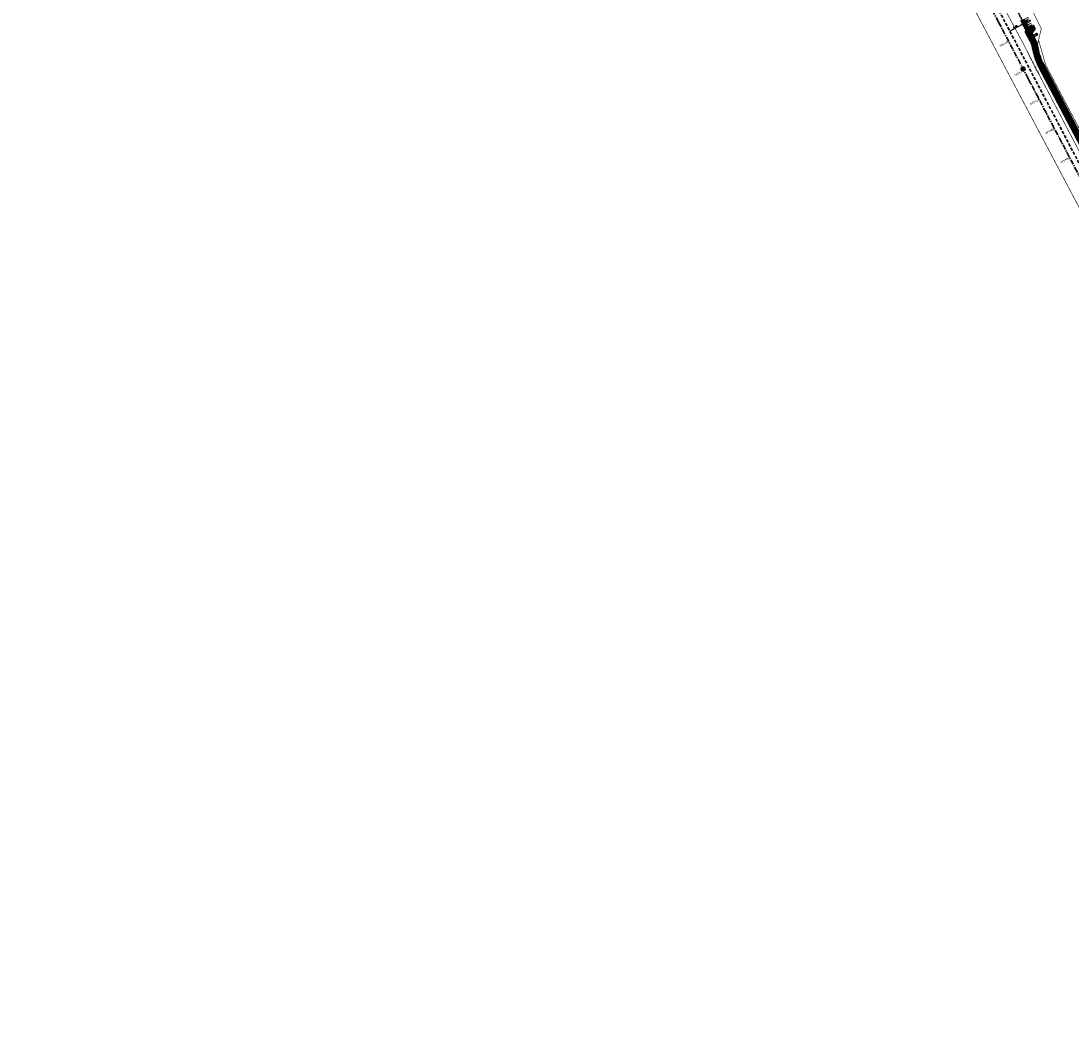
# Model space of a CAD drawing. Extents: x 7529638 to 7533737, y 5721204 to 5727900.
# Tile 9 of 24: x 7530551 to 7531190, y 5724446 to 5725067. Entities that reach past the tile are written whole.
import ezdxf

# ---------------------------------------------------------------- set-up
doc = ezdxf.new("R2010")
doc.units = 0
doc.header["$PDMODE"] = 1
doc.header["$PDSIZE"] = 0.3
for name, pattern in [('817-dzialki-09-05-04$0$HIDDEN', [0.375, 0.25, -0.125]), ('ACAD_ISO05W100', [33, 24, -3, 0, -3, 0, -3]), ('CENTER', [50.8, 31.75, -6.35, 6.35, -6.35]), ('DASHED', [19.05, 12.7, -6.35]), ('HIDDEN', [9.525, 6.35, -3.175])]:
    doc.linetypes.add(name, pattern=pattern)
for name, color, linetype in [('C-DROGI-SYTUACJA-ETYKIETY', 7, 'Continuous'), ('D-pobocza', 60, 'Continuous'), ('D-rowy', 160, 'Continuous'), ('D-wymiary', 1, 'Continuous')]:
    doc.layers.add(name, color=color, linetype=linetype)
for name, color, linetype, lineweight, true_color in [('D-hatch-ciag-pieszo-rowerowy', 7, 'Continuous', 13, 0xff9f80), ('D-LR-etap-III', 7, '817-dzialki-09-05-04$0$HIDDEN', 50, 0x00008f), ('D-poziome-powl-czerwona', 7, 'Continuous', 9, 0xff6161)]:
    doc.layers.add(name, color=color, linetype=linetype, lineweight=lineweight, true_color=true_color)
for name, color, linetype, lineweight in [('D-krawędzie', 3, 'Continuous', 30), ('D-krawężniki-obniżone', 40, 'DASHED', 30), ('D-obrzeża', 2, 'Continuous', 30), ('D-opisy', 2, 'Continuous', 30), ('D-oś', 10, 'CENTER', 30), ('D-pas-drogowy', 7, 'ACAD_ISO05W100', 50)]:
    doc.layers.add(name, color=color, linetype=linetype, lineweight=lineweight)
doc.layers.add('D-malowanie-proj', color=7, linetype='Continuous', true_color=0x3333ff)
doc.styles.add('DIMTEXT', font='simplex.shx', dxfattribs={"width": 0.7})
doc.styles.get("Standard").update_dxf_attribs({"font": 'arial.ttf'})
doc.dimstyles.new('500', dxfattribs={"dimtxt": 1, "dimasz": 0.7, "dimexe": 0.2, "dimexo": 0.5, "dimgap": 0.2, "dimtad": 1, "dimrnd": 0.005, "dimzin": 0, "dimdsep": 46, "dimtxsty": 'DIMTEXT', "dimblk": 'ARCHTICK', "dimcen": 0, "dimclrd": 256, "dimclre": 256, "dimclrt": 2, "dimadec": 5, "dimazin": 0, "dimtfac": 1, "dimtofl": 0, "dimtmove": 0, "dimatfit": 3, "dimfxl": 1, "dimtolj": 1, "dimtzin": 0, "dimlwd": -1, "dimlwe": -1, "dimarcsym": 0})
pattern_1 = [(45, (0, 0), (-0.33675960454, 0.33675960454), []), (135, (0, 0), (-0.33675960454, -0.33675960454), [])]

# ---------------------------------------------------------------- blocks, each defined once
blk = doc.blocks.new('kilometraz')
at = {"linetype": 'ByBlock', "lineweight": -2}
blk.add_hatch(color=0, dxfattribs=at).paths.add_polyline_path([(0, -0.375, 0.4142136), (0.375, 0, 0.4142136), (0, 0.375)])
at = {"color": 0, "linetype": 'ByBlock', "lineweight": -2}
blk.add_line((0, 0.375), (0, -0.375), dxfattribs=at)
blk.add_circle((0, 0), 0.375, dxfattribs=at)
blk = doc.blocks.new('AeccTickLine')
at = {"color": 0, "linetype": 'ByBlock', "lineweight": -2}
blk.add_line((0, 1), (0, -1), dxfattribs=at)
blk = doc.blocks.new('_ArchTick')
at = {"color": 0, "linetype": 'ByBlock', "const_width": 0.15}
blk.add_lwpolyline([(-0.5, -0.5), (0.5, 0.5)], dxfattribs=at)
blk = doc.blocks.new('*D86')
at = {"layer": 'D-wymiary', "transparency": 16777216}
for p, q in [((7531165.47, 5725067.62), (7531160.62, 5725065.08)), ((7531160.85, 5725064.64), (7531160.72, 5725064.9)), ((7531165.7, 5725067.19), (7531165.56, 5725067.44))]:
    blk.add_line(p, q, dxfattribs=at)
at = {"layer": 'Defpoints', "color": 0, "transparency": 16777216}
for p in [(7531160.62, 5725065.08), (7531160.62, 5725065.08), (7531165.47, 5725067.63)]:
    blk.add_point(p, dxfattribs=at)
at = {"layer": 'D-wymiary', "transparency": 16777216, "xscale": 0.6999999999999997, "yscale": 0.6999999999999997, "zscale": 0.6999999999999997}
for p, rotation in [((7531160.62, 5725065.08), 207.6859684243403), ((7531165.47, 5725067.62), 27.68596842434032)]:
    blk.add_blockref('_ArchTick', p, dxfattribs=dict(at, rotation=rotation))
at = {"layer": 'D-wymiary', "color": 2, "transparency": 16777216, "insert": (7531162.72, 5725066.97), "char_height": 1, "attachment_point": 5, "rotation": 27.68597, "style": 'DIMTEXT'}
blk.add_mtext('\\A1;5.50', dxfattribs=at)
blk = doc.blocks.new('*D87')
at = {"layer": 'D-wymiary', "transparency": 16777216}
for p, q in [((7531160.66, 5725065), (7531153.09, 5725061.03)), ((7531160.85, 5725064.64), (7531160.75, 5725064.83)), ((7531153.28, 5725060.67), (7531153.18, 5725060.85))]:
    blk.add_line(p, q, dxfattribs=at)
at = {"layer": 'Defpoints', "color": 0, "transparency": 16777216}
for p in [(7531160.62, 5725065.08), (7531153.04, 5725061.11), (7531153.09, 5725061.03)]:
    blk.add_point(p, dxfattribs=at)
at = {"layer": 'D-wymiary', "transparency": 16777216, "xscale": 0.6999999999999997, "yscale": 0.6999999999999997, "zscale": 0.6999999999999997}
for p, rotation in [((7531160.66, 5725065), 27.67980033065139), ((7531153.09, 5725061.03), 207.6798003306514)]:
    blk.add_blockref('_ArchTick', p, dxfattribs=dict(at, rotation=rotation))
at = {"layer": 'D-wymiary', "color": 2, "transparency": 16777216, "insert": (7531156.55, 5725063.64), "char_height": 1, "attachment_point": 5, "rotation": 27.6798, "style": 'DIMTEXT'}
blk.add_mtext('\\A1;8.56', dxfattribs=at)
blk = doc.blocks.new('*D111')
at = {"layer": 'D-wymiary', "linetype": 'ByBlock', "transparency": 16777216}
for p, q in [((7531164.96, 5725056.72), (7531165.09, 5725056.46)), ((7531165.19, 5725056.28), (7531167.4, 5725057.44)), ((7531167.4, 5725057.44), (7531170.27, 5725058.94)), ((7531167.63, 5725057), (7531167.49, 5725057.27))]:
    blk.add_line(p, q, dxfattribs=at)
at = {"layer": 'Defpoints', "color": 0, "linetype": 'ByBlock', "transparency": 16777216}
for p in [(7531167.4, 5725057.44), (7531167.4, 5725057.44), (7531165.19, 5725056.28)]:
    blk.add_point(p, dxfattribs=at)
at = {"layer": 'D-wymiary', "linetype": 'ByBlock', "transparency": 16777216, "xscale": 0.6999999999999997, "yscale": 0.6999999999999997, "zscale": 0.6999999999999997}
for p, rotation in [((7531165.19, 5725056.28), 207.6688308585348), ((7531167.4, 5725057.44), 27.66883085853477)]:
    blk.add_blockref('_ArchTick', p, dxfattribs=dict(at, rotation=rotation))
at = {"layer": 'D-wymiary', "color": 2, "linetype": 'ByBlock', "transparency": 16777216, "insert": (7531168.82, 5725058.98), "char_height": 1, "attachment_point": 5, "rotation": 27.66883, "style": 'DIMTEXT'}
blk.add_mtext('\\A1;2.50', dxfattribs=at)

msp = doc.modelspace()

# ---------------------------------------------------------------- hatches: boundary and pattern name
at = {"layer": 'D-hatch-ciag-pieszo-rowerowy'}
h = msp.add_hatch(dxfattribs=at)
h.set_pattern_fill('ANSI37', color=256, scale=0.15, style=0)
h.set_pattern_definition(pattern_1)
edge = h.paths.add_edge_path()
edge.add_line((7531167.638, 5725049.371), (7531170.1, 5725049.813))
edge.add_line((7531170.1, 5725049.813), (7531169.644, 5725051.962))
edge.add_arc((7531154.971, 5725048.849), 15, 11.977463, 27.668831)
edge.add_line((7531168.256, 5725055.815), (7531166.709, 5725058.764))
edge.add_arc((7531168.481, 5725059.693), 2, 142.770875, 207.668831, ccw=False)
edge.add_line((7531166.888, 5725060.903), (7531168.105, 5725062.505))
edge.add_line((7531168.105, 5725062.505), (7531167.125, 5725064.58))
edge.add_line((7531167.125, 5725064.58), (7531164.97, 5725063.47))
edge.add_line((7531164.97, 5725063.47), (7531164.528, 5725063.232))
edge.add_line((7531164.528, 5725063.232), (7531163.838, 5725062.792))
edge.add_line((7531163.838, 5725062.792), (7531163.171, 5725062.061))
edge.add_line((7531163.171, 5725062.061), (7531162.752, 5725061.591))
edge.add_line((7531162.752, 5725061.591), (7531162.547, 5725061.318))
edge.add_line((7531162.547, 5725061.318), (7531165.882, 5725054.959))
edge.add_arc((7531152.597, 5725047.993), 15, 11.977463, 27.668831, ccw=False)
edge.add_line((7531167.27, 5725051.106), (7531167.638, 5725049.371))
h = msp.add_hatch(dxfattribs=at)
h.set_pattern_fill('ANSI37', color=256, scale=0.15, style=0)
h.set_pattern_definition(pattern_1)
h.paths.add_polyline_path([(7531169.1, 5725048.503), (7531168.869, 5725049.592), (7531167.638, 5725049.371), (7531167.915, 5725048.068, 0.0687895), (7531170.704, 5725040.34), (7531173.776, 5725034.493), (7531174.89, 5725035.064), (7531171.89, 5725040.776, -0.0687825)])
h.paths.add_polyline_path([(7531170.289, 5725048.924), (7531170.1, 5725049.813), (7531168.869, 5725049.592), (7531169.1, 5725048.503, 0.0687825), (7531171.89, 5725040.776), (7531174.89, 5725035.064), (7531176.002, 5725035.633), (7531173.078, 5725041.197, -0.0687895)])
h = msp.add_hatch(dxfattribs=at)
h.set_pattern_fill('ANSI37', color=256, scale=0.15, style=0)
h.set_pattern_definition([(45, (0.88535, 0.46493), (-0.33675960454, 0.33675960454), []), (135, (0.88535, 0.46493), (-0.33675960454, -0.33675960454), [])])
h.paths.add_polyline_path([(7531176.002, 5725035.633), (7531173.776, 5725034.493), (7531202.515, 5724979.795), (7531233.696, 5724920.95), (7531258.824, 5724873.473), (7531292.225, 5724809.507), (7531303.703, 5724787.477), (7531306.47, 5724787.579), (7531294.441, 5724810.665), (7531261.037, 5724874.637), (7531235.905, 5724922.12), (7531204.726, 5724980.962)])
at = {"layer": 'D-malowanie-proj'}
h = msp.add_hatch(color=256, dxfattribs=at)
h.paths.add_polyline_path([(7531164.587, 5725069.275), (7531164.354, 5725069.717), (7531161.699, 5725068.32), (7531161.932, 5725067.877)])
h.paths.add_polyline_path([(7531165.053, 5725068.39), (7531164.82, 5725068.832), (7531162.165, 5725067.435), (7531162.398, 5725066.992)])
h.paths.add_polyline_path([(7531165.519, 5725067.505), (7531165.286, 5725067.947), (7531162.631, 5725066.55), (7531162.864, 5725066.108)])
h.paths.add_polyline_path([(7531160.162, 5725066.946), (7531159.93, 5725067.388), (7531159.487, 5725067.156), (7531159.72, 5725066.713)])
h.paths.add_polyline_path([(7531160.628, 5725066.061), (7531160.395, 5725066.503), (7531159.953, 5725066.271), (7531160.186, 5725065.828)])
h.paths.add_polyline_path([(7531161.094, 5725065.176), (7531160.861, 5725065.619), (7531160.419, 5725065.386), (7531160.651, 5725064.943)])
h = msp.add_hatch(color=256, dxfattribs=at)
h.paths.add_polyline_path([(7531165.972, 5725066.677), (7531165.739, 5725067.12), (7531163.084, 5725065.722), (7531163.317, 5725065.28)])
h.paths.add_polyline_path([(7531166.437, 5725065.792), (7531166.204, 5725066.235), (7531163.55, 5725064.837), (7531163.782, 5725064.395)])
h.paths.add_polyline_path([(7531166.903, 5725064.907), (7531166.67, 5725065.35), (7531164.015, 5725063.952), (7531164.248, 5725063.51)])
h.paths.add_polyline_path([(7531161.547, 5725064.348), (7531161.314, 5725064.791), (7531160.872, 5725064.558), (7531161.104, 5725064.116)])
h.paths.add_polyline_path([(7531162.013, 5725063.464), (7531161.78, 5725063.906), (7531161.337, 5725063.673), (7531161.57, 5725063.231)])
h.paths.add_polyline_path([(7531162.478, 5725062.579), (7531162.245, 5725063.021), (7531161.803, 5725062.788), (7531162.036, 5725062.346)])
h.paths.add_polyline_path([(7531162.944, 5725061.694), (7531162.711, 5725062.136), (7531162.269, 5725061.903), (7531162.502, 5725061.461)])
at = {"layer": 'D-poziome-powl-czerwona'}
h = msp.add_hatch(color=256, dxfattribs=at)
h.dxf.hatch_style = 1
h.paths.add_polyline_path([(7531162.557, 5725061.331), (7531162.752, 5725061.591), (7531163.171, 5725062.061), (7531163.838, 5725062.792), (7531164.528, 5725063.232), (7531164.863, 5725063.413), (7531162.087, 5725068.725), (7531160.661, 5725068.066), (7531160.083, 5725067.813), (7531159.572, 5725067.581), (7531159.316, 5725067.483)])

# ---------------------------------------------------------------- linework, layer by layer
at = {"layer": 'D-krawędzie', "linetype": 'HIDDEN', "ltscale": 0.3, "flags": 128}
msp.add_lwpolyline([(7530572.01, 5726166.06), (7530620.381, 5726072.761), (7530641.555, 5726032.008), (7530660.961, 5725995.07), (7530689.128, 5725941.54), (7530707.336, 5725907.032), (7530725.256, 5725873.093), (7530743.97, 5725837.654), (7530770.527, 5725787.119), (7530787.864, 5725754.267), (7530809.898, 5725712.542), (7530824.739, 5725684.389), (7530840.856, 5725653.693), (7530860.675, 5725616.154), (7530865.283, 5725607.394), (7530878.05, 5725583.08), (7530918.172, 5725507.178), (7530950.163, 5725446.305), (7530993.419, 5725364.265), (7531022.766, 5725308.719), (7531053.81, 5725249.872), (7531081.166, 5725197.875), (7531103.902, 5725154.541), (7531128.123, 5725108.448), (7531149.3, 5725068.25), (7531167.38, 5725033.767), (7531197.165, 5724976.988), (7531228.151, 5724918.034), (7531253.153, 5724870.491), (7531286.796, 5724806.654), (7531306.74, 5724768.665), (7531335.094, 5724714.652), (7531357.319, 5724672.439), (7531373.645, 5724641.454), (7531392.162, 5724605.999), (7531418.48, 5724555.853), (7531439.727, 5724515.582), (7531468.399, 5724461.077), (7531491.782, 5724416.528), (7531531.99, 5724339.833), (7531557.227, 5724291.659), (7531569.852, 5724267.577), (7531591.376, 5724226.548), (7531610.004, 5724191.103), (7531616.883, 5724177.999), (7531629.985, 5724153.025), (7531641.007, 5724132.022), (7531664.906, 5724087.617), (7531677.644, 5724064.786), (7531683.112, 5724054.988), (7531686.753, 5724048.18), (7531695.448, 5724031.697), (7531703.749, 5724015.917), (7531709.214, 5724005.514), (7531719.389, 5723986.147), (7531726.295, 5723973), (7531732.741, 5723960.736), (7531735.13, 5723956.19)], dxfattribs=at)
at = {"layer": 'D-krawężniki-obniżone', "ltscale": 0.1, "flags": 128}
msp.add_lwpolyline([(7531162.547, 5725061.318), (7531162.752, 5725061.591), (7531163.171, 5725062.061), (7531163.838, 5725062.792), (7531163.838, 5725062.792), (7531163.838, 5725062.792), (7531164.528, 5725063.232), (7531164.97, 5725063.47), (7531167.125, 5725064.58)], dxfattribs=at)
at = {"layer": 'D-LR-etap-III', "ltscale": 10, "flags": 128}
msp.add_lwpolyline([(7531750.474, 5723895.103, 0.4, 0.4, 0), (7531750.505, 5723895.13, 0.4, 0.4, 0), (7531682.71, 5724022.92, 0.4, 0.4, 0), (7531619.177, 5724147.204, 0.4, 0.4, 0), (7531592.309, 5724198.489, 0.4, 0.4, 0), (7531553.264, 5724272.919, 0.4, 0.4, 0), (7531504.02, 5724366.79, 0.4, 0.4, 0), (7531482.09, 5724407.62, 0.4, 0.4, 0), (7531412.35, 5724541.183, 0.4, 0.4, 0), (7531388.464, 5724586.93, 0.4, 0.4, 0), (7531345.12, 5724669.94, 0.4, 0.4, 0), (7531127.66, 5725081.67, 0.4, 0.4, 0), (7531059.253, 5725211.041, 0.4, 0.4, 0), (7531008.007, 5725307.954, 0.4, 0.4, 0), (7530964.182, 5725390.836, 0.4, 0.4, 0), (7530914.557, 5725484.684, 0.4, 0.4, 0), (7530865.243, 5725577.494, 0.4, 0.4, 0), (7530840.085, 5725624.059, 0.4, 0.4, 0), (7530802.56, 5725694.925, 0.4, 0.4, 0), (7530755.54, 5725787.51, 0.4, 0.4, 0), (7530708.718, 5725876.303, 0.4, 0.4, 0), (7530695.12, 5725902.09, 0.4, 0.4, 0), (7530642.914, 5726001.078, 0.4, 0.4, 0), (7530634.935, 5726016.147, 0.4, 0.4, 0), (7530610.82, 5726061.93, 0.4, 0.4, 0), (7530610.82, 5726061.93, 0.4, 0.4, 0), (7530607.21, 5726063.51, 0.4, 0.4, 0), (7530597.42, 5726080.68, 0.4, 0.4, 0), (7530591.16, 5726088.44, 0.4, 0.4, 0), (7530581.28, 5726107.21, 0.4, 0.4, 0), (7530571.29, 5726130.56, 0.4, 0.4, 0), (7530549.555, 5726171.527, 0.4, 0.4, 0), (7530531.014, 5726206.474, 0.4, 0.4, 0), (7530516.461, 5726236.017, 0.4, 0.4, 0), (7530500.799, 5726266.141, 0.4, 0.4, 0), (7530491.35, 5726283.94, 0.4, 0.4, 0), (7530482.4, 5726303.41, 0.4, 0.4, 0), (7530482.4, 5726303.41, 0.4, 0.4, 0), (7530450.41, 5726357.28, 0.4, 0.4, 0), (7530397.759, 5726458.5, 0.4, 0.4, 0), (7530334.708, 5726583.665, 0.4, 0.4, 0), (7530303.939, 5726645.168, 0.4, 0.4, 0), (7530300.51, 5726651.778, 0.4, 0.4, 0), (7530289.214, 5726671.967, 0.4, 0.4, 0), (7530281.54, 5726685.57, 0.4, 0.4, 0), (7530261.371, 5726724.163, 0.4, 0.4, 0), (7530254.03, 5726738.21, 0.4, 0.4, 0), (7530197.22, 5726845.06, 0.4, 0.4, 0), (7530194.71, 5726849.15, 0.4, 0.4, 0), (7530195.92, 5726850.75, 0.4, 0.4, 0), (7530170.547, 5726892.961, 0.4, 0.4, 0), (7530143.175, 5726945.066, 0.4, 0.4, 0), (7530105.06, 5727018.32, 0.4, 0.4, 0), (7530100.06, 5727027.16, 0.4, 0.4, 0), (7530062.319, 5727099.625, 0.4, 0.4, 0), (7530015.379, 5727189.42, 0.4, 0.4, 0), (7529983.208, 5727250.207, 0.4, 0.4, 0), (7529953.284, 5727306.747, 0.4, 0.4, 0), (7529900.671, 5727406.159, 0.4, 0.4, 0), (7529890.63, 5727425.131, 0.4, 0.4, 0), (7529875.155, 5727454.426, 0.4, 0.4, 0), (7529857.56, 5727487.787, 0.4, 0.4, 0), (7529835.194, 5727530.193, 0.4, 0.4, 0), (7529811.741, 5727574.662, 0.4, 0.4, 0), (7529792.102, 5727611.923, 0.4, 0.4, 0), (7529768.066, 5727657.47, 0.4, 0.4, 0), (7529755.211, 5727682.131, 0.4, 0.4, 0), (7529753.31, 5727681.13, 0.4, 0.4, 0), (7529739.21, 5727707.77, 0.4, 0.4, 0), (7529735.395, 5727711.252, 0.4, 0.4, 0), (7529725.42, 5727730.2, 0.4, 0.4, 0), (7529723.55, 5727729.88, 0.4, 0.4, 0), (7529697.302, 5727779.642, 0.4, 0.4, 0), (7529719.413, 5727790.898, 0.4, 0.4, 0), (7529736.46, 5727758.74, 0.4, 0.4, 0.0460321), (7529740.444, 5727753.465, 0.4, 0.4, 0), (7529741.648, 5727752.231, 0.4, 0.4, -0.0717852), (7529745.223, 5727747.325, 0.4, 0.4, 0), (7529749.949, 5727738.389, 0.4, 0.4, 0), (7529777.124, 5727686.992, 0.4, 0.4, 0), (7529796.062, 5727651.09, 0.4, 0.4, 0), (7529814.579, 5727616.605, 0.4, 0.4, 0), (7529839.955, 5727570.082, 0.4, 0.4, 0), (7529859.864, 5727533.021, 0.4, 0.4, 0), (7529880.997, 5727493.182, 0.4, 0.4, 0), (7529904.798, 5727448.507, 0.4, 0.4, 0), (7529920.757, 5727418.287, 0.4, 0.4, 0), (7529946.499, 5727367.895, 0.4, 0.4, 0), (7529971.896, 5727319.981, 0.4, 0.4, 0), (7529988.437, 5727288.487, 0.4, 0.4, 0), (7529996.992, 5727272.627, 0.4, 0.4, 0), (7530017.129, 5727234.286, 0.4, 0.4, 0), (7530032.82, 5727204.742, 0.4, 0.4, 0), (7530051.161, 5727170.054, 0.4, 0.4, 0), (7530068.798, 5727136.771, 0.4, 0.4, 0), (7530090.027, 5727095.971, 0.4, 0.4, 0), (7530107.701, 5727063.401, 0.4, 0.4, 0), (7530136.275, 5727011.384, 0.4, 0.4, 0), (7530162.713, 5726962.886, 0.4, 0.4, 0), (7530186.28, 5726918.985, 0.4, 0.4, 0), (7530207.082, 5726878.943, 0.4, 0.4, 0), (7530230.626, 5726834.519, 0.4, 0.4, 0), (7530260.222, 5726778.245, 0.4, 0.4, 0), (7530265.608, 5726773.238, 0.4, 0.4, 0), (7530276.571, 5726763.69, 0.4, 0.4, 0), (7530289.767, 5726738.01, 0.4, 0.4, 0), (7530291.165, 5726721.546, 0.4, 0.4, 0), (7530295.342, 5726713.088, 0.4, 0.4, 0), (7530301.678, 5726700.637, 0.4, 0.4, 0), (7530324.365, 5726656.792, 0.4, 0.4, 0), (7530342.136, 5726623.047, 0.4, 0.4, 0), (7530359.054, 5726590.648, 0.4, 0.4, 0), (7530382.017, 5726547.444, 0.4, 0.4, 0), (7530405.164, 5726503.164, 0.4, 0.4, 0), (7530426.654, 5726462.186, 0.4, 0.4, 0), (7530447.035, 5726423.303, 0.4, 0.4, 0), (7530470, 5726379.319, 0.4, 0.4, 0), (7530489.471, 5726342.493, 0.4, 0.4, 0), (7530508.631, 5726306.285, 0.4, 0.4, 0), (7530529.209, 5726266.894, 0.4, 0.4, 0), (7530544.133, 5726237.806, 0.4, 0.4, 0), (7530554.936, 5726217.866, 0.4, 0.4, 0.0204379), (7530556.557, 5726215.146, 0.4, 0.4, 0), (7530564.205, 5726203.429, 0.4, 0.4, -0.0241664), (7530566.219, 5726199.99, 0.4, 0.4, 0), (7530569.433, 5726193.841, 0.4, 0.4, -0.0214946), (7530571.303, 5726189.853, 0.4, 0.4, 0), (7530574.17, 5726182.99, 0.4, 0.4, 0.0225353), (7530576.043, 5726179.017, 0.4, 0.4, 0), (7530580.578, 5726170.428, 0.4, 0.4, 0), (7530583.3, 5726167.41, 0.4, 0.4, 0), (7530588.019, 5726160.183, 0.4, 0.4, 0), (7530598.618, 5726155.264, 0.4, 0.4, 0), (7530608.258, 5726140.497, 0.4, 0.4, 0), (7530603.27, 5726136.83, 0.4, 0.4, 0), (7530606.53, 5726131.84, 0.4, 0.4, 0), (7530603.992, 5726123.395, 0.4, 0.4, 0), (7530604.725, 5726122.208, 0.4, 0.4, -0.0171909), (7530608.179, 5726116.165, 0.4, 0.4, 0), (7530628.536, 5726077.513, 0.4, 0.4, 0), (7530650.61, 5726035.728, 0.4, 0.4, 0), (7530669.66, 5725998.908, 0.4, 0.4, 0), (7530697.662, 5725945.732, 0.4, 0.4, 0), (7530716.009, 5725911.041, 0.4, 0.4, 0), (7530734.249, 5725876.731, 0.4, 0.4, 0), (7530752.493, 5725841.77, 0.4, 0.4, 0), (7530779.501, 5725790.396, 0.4, 0.4, 0), (7530796.713, 5725757.721, 0.4, 0.4, 0), (7530818.11, 5725716.812, 0.4, 0.4, 0), (7530832.483, 5725688.463, 0.4, 0.4, 0), (7530848.599, 5725657.77, 0.4, 0.4, 0), (7530868.416, 5725620.234, 0.4, 0.4, 0), (7530873.03, 5725611.462, 0.4, 0.4, 0), (7530879.813, 5725598.545, 0.4, 0.4, 0.1336076), (7530886.517, 5725591.336, 0.4, 0.4, 0), (7530889.092, 5725589.736, 0.4, 0.4, -0.0197443), (7530902.424, 5725580.208, 0.4, 0.4, 0), (7530905.83, 5725573.47, 0.4, 0.4, -0.019389), (7530909.092, 5725555.549, 0.4, 0.4, 0), (7530909.405, 5725546.422, 0.4, 0.4, 0), (7530926.738, 5725511.613, 0.4, 0.4, 0), (7530959.045, 5725450.186, 0.4, 0.4, 0), (7531002.124, 5725368.289, 0.4, 0.4, 0), (7531031.647, 5725313.275, 0.4, 0.4, 0), (7531063.399, 5725254.295, 0.4, 0.4, 0), (7531090.471, 5725202.703, 0.4, 0.4, 0), (7531113.223, 5725158.577, 0.4, 0.4, 0), (7531150.831, 5725086.712, 0.4, 0.4, 0), (7531159.28, 5725076.787, 0.4, 0.4, 0), (7531166.31, 5725074.58, 0.4, 0.4, 0), (7531172.29, 5725062.58, 0.4, 0.4, 0), (7531170.59, 5725055.606, 0.4, 0.4, 0), (7531174.952, 5725040.351, 0.4, 0.4, 0), (7531205.998, 5724981.579, 0.4, 0.4, 0), (7531237.222, 5724922.816, 0.4, 0.4, 0), (7531262.39, 5724875.283, 0.4, 0.4, 0), (7531296.078, 5724811.596, 0.4, 0.4, 0), (7531315.935, 5724773.526, 0.4, 0.4, 0), (7531345.276, 5724720.081, 0.4, 0.4, 0), (7531366.586, 5724677.208, 0.4, 0.4, 0), (7531382.715, 5724645.976, 0.4, 0.4, 0), (7531401.299, 5724610.875, 0.4, 0.4, 0), (7531427.288, 5724560.489, 0.4, 0.4, 0), (7531449.111, 5724520.398, 0.4, 0.4, 0), (7531477.65, 5724466.021, 0.4, 0.4, 0), (7531500.996, 5724421.113, 0.4, 0.4, 0), (7531512.961, 5724397.937, 0.4, 0.4, 0.002391), (7531518.819, 5724389.827, 0.4, 0.4, 0), (7531526.32, 5724379.39, 0.4, 0.4, 0), (7531539.05, 5724355.274, 0.4, 0.4, 0), (7531567.497, 5724301.386, 0.4, 0.4, 0), (7531601.021, 5724241.29, 0.4, 0.4, 0), (7531634.984, 5724179.164, 0.4, 0.4, 0), (7531649, 5724153.82, 0.4, 0.4, 0), (7531666.786, 5724113.659, 0.4, 0.4, 0), (7531674.55, 5724094.21, 0.4, 0.4, 0), (7531682.84, 5724077.713, 0.4, 0.4, 0), (7531692.69, 5724058.11, 0.4, 0.4, 0), (7531692.69, 5724058.11, 0.4, 0.4, 0), (7531699.47, 5724043.17, 0.4, 0.4, 0), (7531719.792, 5724002.494, 0.4, 0.4, 0), (7531737.748, 5723966.758, 0.4, 0.4, 0), (7531754.514, 5723945.886, 0.4, 0.4, 0), (7531764.652, 5723934.667, 0.4, 0.4, 0), (7531780.08, 5723929.25, 0.4, 0.4, 0), (7531792.612, 5723906.338, 0.4, 0.4, 0), (7531792.612, 5723906.338, 0.4, 0.4, 0), (7531756.962, 5723883.055, 0.4, 0.4, 0), (7531750.46, 5723895.13, 0.4, 0.4, 0), (7531750.46, 5723895.13, 0, 0, 0)], format="xyseb", dxfattribs=at)
at = {"layer": 'D-obrzeża'}
for p, q in [((7531167.125, 5725064.58), (7531168.105, 5725062.505)), ((7531168.031, 5725062.662), (7531168.031, 5725062.662))]:
    msp.add_line(p, q, dxfattribs=at)
for points in [[(7531162.547, 5725061.318), (7531165.882, 5725054.959, -0.0685737), (7531167.27, 5725051.106), (7531167.915, 5725048.068, 0.0687895), (7531170.704, 5725040.34), (7531202.515, 5724979.795), (7531233.696, 5724920.95), (7531258.824, 5724873.473), (7531292.225, 5724809.507), (7531312.052, 5724771.454), (7531340.423, 5724719.339, -0.0090201), (7531345.426, 5724709.741), (7531362.629, 5724675.233), (7531378.958, 5724644.242), (7531397.477, 5724608.783), (7531423.79, 5724558.646), (7531445.036, 5724518.378), (7531473.71, 5724463.87), (7531497.095, 5724419.316), (7531505.905, 5724402.511, -0.0331712), (7531508.586, 5724396.451), (7531511.248, 5724389.164)], [(7531306.47, 5724787.579), (7531294.441, 5724810.665), (7531261.037, 5724874.637), (7531235.905, 5724922.12), (7531204.726, 5724980.962), (7531173.078, 5725041.197, -0.0687895), (7531170.289, 5725048.924), (7531169.644, 5725051.962, 0.0685737), (7531168.256, 5725055.815), (7531166.709, 5725058.764, -0.2909904), (7531166.888, 5725060.903), (7531168.105, 5725062.505)]]:
    msp.add_lwpolyline(points, format="xyb", dxfattribs=at)
at = {"layer": 'D-oś', "ltscale": 0.1}
msp.add_lwpolyline([(7531488.683, 5724414.901), (7531465.302, 5724459.448), (7531436.63, 5724513.951), (7531415.383, 5724554.223), (7531389.061, 5724604.375), (7531370.545, 5724639.828), (7531354.222, 5724670.808), (7531331.996, 5724713.024), (7531303.641, 5724767.038), (7531283.699, 5724805.024), (7531250.055, 5724868.862), (7531225.053, 5724916.406), (7531194.065, 5724975.362), (7531164.28, 5725032.142), (7531146.202, 5725066.622), (7531125.026, 5725106.818), (7531100.803, 5725152.914), (7531078.067, 5725196.247), (7531050.713, 5725248.241), (7531019.672, 5725307.084), (7530990.323, 5725362.632), (7530947.066, 5725444.675), (7530915.075, 5725505.546), (7530874.954, 5725581.449)], dxfattribs=at)
at = {"layer": 'D-oś', "ltscale": 0.03}
msp.add_lwpolyline([(7531156.869, 5725074.83), (7531166.993, 5725055.55, -0.0687315), (7531168.479, 5725051.432), (7531169.1, 5725048.503, 0.0687825), (7531171.89, 5725040.776), (7531203.621, 5724980.378)], format="xyb", dxfattribs=at)
at = {"layer": 'D-pas-drogowy', "ltscale": 0.2, "flags": 128}
msp.add_lwpolyline([(7531633.019, 5724182.834, 0.4, 0.4, 0), (7531617.559, 5724211.608, 0.4, 0.4, 0), (7531566.784, 5724302.736, 0.4, 0.4, 0), (7531538.419, 5724356.47, 0.4, 0.4, 0), (7531526.32, 5724379.39, 0.4, 0.4, 0), (7531516.102, 5724393.607, 0.4, 0.4, 0.0014851), (7531513.78, 5724396.838, 0.4, 0.4, 0), (7531501.87, 5724413.41, 0.4, 0.4, 0), (7531474.926, 5724464.508, 0.4, 0.4, 0), (7531446.2, 5724518.992, 0.4, 0.4, 0), (7531424.962, 5724559.262, 0.4, 0.4, 0), (7531398.444, 5724609.566, 0.4, 0.4, 0), (7531379.647, 5724645.216, 0.4, 0.4, 0), (7531365.23, 5724672.56, 0.4, 0.4, 0), (7531341.306, 5724717.915, 0.4, 0.4, 0), (7531312.9, 5724771.789, 0.4, 0.4, 0), (7531292.591, 5724810.307, 0.4, 0.4, 0), (7531259.392, 5724873.271, 0.4, 0.4, 0), (7531233.74, 5724921.923, 0.4, 0.4, 0), (7531203.073, 5724980.092, 0.4, 0.4, 0), (7531173.471, 5725036.225, 0.4, 0.4, 0), (7531168.27, 5725046.09, 0.4, 0.4, 0), (7531172.29, 5725062.58, 0.4, 0.4, 0), (7531166.31, 5725074.58, 0.4, 0.4, 0), (7531150.32, 5725079.6, 0.4, 0.4, 0), (7531141.5, 5725096.43, 0.4, 0.4, 0), (7531109.312, 5725157.814, 0.4, 0.4, 0), (7531086.641, 5725201.048, 0.4, 0.4, 0), (7531059.198, 5725253.384, 0.4, 0.4, 0), (7531028.207, 5725312.489, 0.4, 0.4, 0), (7530999.105, 5725367.99, 0.4, 0.4, 0), (7530956.248, 5725449.725, 0.4, 0.4, 0), (7530924.398, 5725510.464, 0.4, 0.4, 0), (7530897.51, 5725561.74, 0.4, 0.4, 0), (7530894.46, 5725566.14, 0.4, 0.4, 0), (7530892.16, 5725570.49, 0.4, 0.4, 0), (7530869.363, 5725613.307, 0.4, 0.4, 0), (7530861.694, 5725627.705, 0.4, 0.4, 0), (7530852.74, 5725644.52, 0.4, 0.4, 0), (7530831.51, 5725684.2, 0.4, 0.4, 0), (7530811.13, 5725722.52, 0.4, 0.4, 0), (7530792.348, 5725757.941, 0.4, 0.4, 0), (7530768.03, 5725803.8, 0.4, 0.4, 0), (7530748.769, 5725840.179, 0.4, 0.4, 0), (7530727.7, 5725879.97, 0.4, 0.4, 0), (7530712.098, 5725909.545, 0.4, 0.4, 0), (7530693.644, 5725944.645, 0.4, 0.4, 0), (7530665.702, 5725997.539, 0.4, 0.4, 0), (7530641.76, 5726042.88, 0.4, 0.4, 0), (7530616.5, 5726091.48, 0.4, 0.4, 0), (7530604.628, 5726114.32, 0.4, 0.4, -0.0077628), (7530602.5, 5726118.43, 0.4, 0.4, 0), (7530603.992, 5726123.395, 0.4, 0.4, 0), (7530606.53, 5726131.84, 0.4, 0.4, 0), (7530603.27, 5726136.83, 0.4, 0.4, 0), (7530593.776, 5726151.369, 0.4, 0.4, 0), (7530590.203, 5726156.84, 0.4, 0.4, 0), (7530583.3, 5726167.41, 0.4, 0.4, 0), (7530580.578, 5726170.428, 0.4, 0.4, 0), (7530575.85, 5726175.67, 0.4, 0.4, 0), (7530569.01, 5726186.66, 0.4, 0.4, 0), (7530562.555, 5726199.189, 0.4, 0.4, 0), (7530555.67, 5726211.39, 0.4, 0.4, 0), (7530548.29, 5726224.23, 0.4, 0.4, 0), (7530540.58, 5726237.71, 0.4, 0.4, 0), (7530532.68, 5726252.65, 0.4, 0.4, 0), (7530524.06, 5726269.35, 0.4, 0.4, 0), (7530502.82, 5726309.91, 0.4, 0.4, 0), (7530488.83, 5726336.63, 0.4, 0.4, 0), (7530466.03, 5726380.16, 0.4, 0.4, 0), (7530438.47, 5726432.77, 0.4, 0.4, 0), (7530424.53, 5726459.09, 0.4, 0.4, 0), (7530401.63, 5726502.97, 0.4, 0.4, 0), (7530383.38, 5726538.06, 0.4, 0.4, 0), (7530353.97, 5726593.52, 0.4, 0.4, 0), (7530338.47, 5726622.74, 0.4, 0.4, 0), (7530322.01, 5726653.88, 0.4, 0.4, 0), (7530297.54, 5726700.33, 0.4, 0.4, 0), (7530287.38, 5726719.6, 0.4, 0.4, 0), (7530285.95, 5726722.316, 0.4, 0.4, 0), (7530280.26, 5726733.12, 0.4, 0.4, 0), (7530266.73, 5726758.74, 0.4, 0.4, 0), (7530260.42, 5726770.47, 0.4, 0.4, 0), (7530253.25, 5726783.82, 0.4, 0.4, 0), (7530244.95, 5726799.33, 0.4, 0.4, 0), (7530239.39, 5726808.49, 0.4, 0.4, 0), (7530238.29, 5726807.9, 0.4, 0.4, 0), (7530218.11, 5726850.67, 0.4, 0.4, 0), (7530175.907, 5726928.168, 0.4, 0.4, 0), (7530096.68, 5727076.15, 0.4, 0.4, 0), (7530094.68, 5727079.89, 0.4, 0.4, 0), (7530064.597, 5727135.523, 0.4, 0.4, 0), (7530046.731, 5727168.892, 0.4, 0.4, 0), (7530025.803, 5727208.461, 0.4, 0.4, 0), (7530012.847, 5727232.979, 0.4, 0.4, 0), (7529994.15, 5727268.45, 0.4, 0.4, 0), (7529981.671, 5727291.93, 0.4, 0.4, 0), (7529949.89, 5727351.73, 0.4, 0.4, 0), (7529924.75, 5727399.03, 0.4, 0.4, 0), (7529915.516, 5727417.1, 0.4, 0.4, 0), (7529885.83, 5727475.19, 0.4, 0.4, 0), (7529862.56, 5727519.97, 0.4, 0.4, 0), (7529852.985, 5727538.191, 0.4, 0.4, 0), (7529836.513, 5727569.511, 0.4, 0.4, 0), (7529815.369, 5727609.141, 0.4, 0.4, 0), (7529792.795, 5727651.247, 0.4, 0.4, 0), (7529774.199, 5727685.858, 0.4, 0.4, 0), (7529746.966, 5727736.059, 0.4, 0.4, 0), (7529733.92, 5727757.62, 0.4, 0.4, 0), (7529717.237, 5727789.763, 0.4, 0.4, 0), (7529697.302, 5727779.642, 0.4, 0.4, 0), (7529723.55, 5727729.88, 0.4, 0.4, 0), (7529725.42, 5727730.2, 0.4, 0.4, 0), (7529735.38, 5727711.28, 0.4, 0.4, 0), (7529739.21, 5727707.77, 0.4, 0.4, 0), (7529753.31, 5727681.13, 0.4, 0.4, 0), (7529755.178, 5727682.114, 0.4, 0.4, 0), (7529792.102, 5727611.923, 0.4, 0.4, 0), (7529811.741, 5727574.662, 0.4, 0.4, 0), (7529835.194, 5727530.193, 0.4, 0.4, 0), (7529857.56, 5727487.787, 0.4, 0.4, 0), (7529875.155, 5727454.426, 0.4, 0.4, 0), (7529890.63, 5727425.131, 0.4, 0.4, 0), (7529900.671, 5727406.159, 0.4, 0.4, 0), (7529953.284, 5727306.747, 0.4, 0.4, 0), (7529983.208, 5727250.207, 0.4, 0.4, 0), (7530015.379, 5727189.42, 0.4, 0.4, 0), (7530062.319, 5727099.625, 0.4, 0.4, 0), (7530100.06, 5727027.16, 0.4, 0.4, 0), (7530105.06, 5727018.32, 0.4, 0.4, 0), (7530143.175, 5726945.066, 0.4, 0.4, 0), (7530170.547, 5726892.961, 0.4, 0.4, 0), (7530195.92, 5726850.75, 0.4, 0.4, 0), (7530194.71, 5726849.15, 0.4, 0.4, 0), (7530197.22, 5726845.06, 0.4, 0.4, 0), (7530254.03, 5726738.21, 0.4, 0.4, 0), (7530261.371, 5726724.163, 0.4, 0.4, 0), (7530281.54, 5726685.57, 0.4, 0.4, 0), (7530289.214, 5726671.967, 0.4, 0.4, 0), (7530300.51, 5726651.778, 0.4, 0.4, 0), (7530303.939, 5726645.168, 0.4, 0.4, 0), (7530334.708, 5726583.665, 0.4, 0.4, 0), (7530397.759, 5726458.5, 0.4, 0.4, 0), (7530450.41, 5726357.28, 0.4, 0.4, 0), (7530482.4, 5726303.41, 0.4, 0.4, 0), (7530483.688, 5726301.003, 0.4, 0.4, 0), (7530491.35, 5726283.94, 0.4, 0.4, 0), (7530512.67, 5726243.78, 0.4, 0.4, 0), (7530529.43, 5726209.46, 0.4, 0.4, 0), (7530571.29, 5726130.56, 0.4, 0.4, 0), (7530581.28, 5726107.21, 0.4, 0.4, 0), (7530591.16, 5726088.44, 0.4, 0.4, 0), (7530597.42, 5726080.68, 0.4, 0.4, 0), (7530607.21, 5726063.51, 0.4, 0.4, 0), (7530610.82, 5726061.93, 0.4, 0.4, 0), (7530634.935, 5726016.147, 0.4, 0.4, 0), (7530642.914, 5726001.078, 0.4, 0.4, 0), (7530695.12, 5725902.09, 0.4, 0.4, 0), (7530708.718, 5725876.303, 0.4, 0.4, 0), (7530755.54, 5725787.51, 0.4, 0.4, 0), (7530802.56, 5725694.925, 0.4, 0.4, 0), (7530840.085, 5725624.059, 0.4, 0.4, 0), (7530865.243, 5725577.494, 0.4, 0.4, 0), (7530914.557, 5725484.684, 0.4, 0.4, 0), (7530964.182, 5725390.836, 0.4, 0.4, 0), (7531008.007, 5725307.954, 0.4, 0.4, 0), (7531059.253, 5725211.041, 0.4, 0.4, 0), (7531127.66, 5725081.67, 0.4, 0.4, 0), (7531345.12, 5724669.94, 0.4, 0.4, 0), (7531388.464, 5724586.93, 0.4, 0.4, 0), (7531412.35, 5724541.183, 0.4, 0.4, 0), (7531482.09, 5724407.62, 0.4, 0.4, 0), (7531504.02, 5724366.79, 0.4, 0.4, 0), (7531519.374, 5724337.52, 0.4, 0.4, 0), (7531563.749, 5724252.932, 0.4, 0.4, 0), (7531602.175, 5724179.681, 0.4, 0.4, 0), (7531619.177, 5724147.204, 0.4, 0.4, 0), (7531625.038, 5724135.635, 0.4, 0.4, 0), (7531656.796, 5724073.316, 0.4, 0.4, 0), (7531675.12, 5724037.36, 0.4, 0.4, 0), (7531682.71, 5724022.92, 0.4, 0.4, 0), (7531705.565, 5723979.811, 0.4, 0.4, 0), (7531736.606, 5723921.262, 0.4, 0.4, 0), (7531750.46, 5723895.13, 0.4, 0.4, 0), (7531740.77, 5723886.56, 0.4, 0.4, 0), (7531732.86, 5723885, 0.4, 0.4, 0), (7531722.18, 5723887.77, 0.4, 0.4, 0), (7531729.87, 5723862.17, 0.4, 0.4, 0), (7531742.92, 5723861.93, 0.4, 0.4, 0), (7531763.71, 5723859.52, 0.4, 0.4, 0), (7531768.42, 5723854.12, 0.4, 0.4, 0), (7531787.42, 5723817.97, 0.4, 0.4, 0), (7531795.57, 5723809.82, 0.4, 0.4, 0), (7531816.347, 5723819.85, 0.4, 0.4, 0), (7531816.347, 5723819.85, 0.4, 0.4, 0), (7531805.06, 5723843.23, 0.4, 0.4, 0), (7531803.61, 5723886.23, 0.4, 0.4, 0), (7531803.61, 5723886.23, 0.4, 0.4, 0), (7531780.08, 5723929.25, 0.4, 0.4, 0), (7531758.69, 5723936.76, 0.4, 0.4, 0), (7531749.359, 5723946.412, 0.4, 0.4, 0), (7531742.71, 5723953.29, 0.4, 0.4, 0), (7531735.177, 5723967.878, 0.4, 0.4, 0), (7531722.37, 5723992.68, 0.4, 0.4, 0), (7531705.042, 5724030.886, 0.4, 0.4, 0), (7531699.47, 5724043.17, 0.4, 0.4, 0), (7531692.69, 5724058.11, 0.4, 0.4, 0), (7531679.672, 5724084.017, 0.4, 0.4, 0), (7531674.55, 5724094.21, 0.4, 0.4, 0), (7531666.633, 5724114.003, 0.4, 0.4, 0), (7531649, 5724153.82, 0.4, 0.4, 0), (7531641.49, 5724149.34, 0.4, 0.4, 0), (7531626.04, 5724179.34, 0.4, 0.4, 0), (7531633.03, 5724182.84, 0, 0, 0)], format="xyseb", dxfattribs=at)
at = {"layer": 'D-pobocza'}
msp.add_lwpolyline([(7531168.707, 5725062.47), (7531167.499, 5725064.773)], dxfattribs=at)
for points in [[(7531162.212, 5725060.882), (7531165.407, 5725054.788, -0.0685737), (7531166.795, 5725050.935), (7531167.44, 5725047.896, 0.0687895), (7531170.23, 5725040.168), (7531202.073, 5724979.562), (7531233.254, 5724920.716), (7531258.382, 5724873.241), (7531291.782, 5724809.276), (7531303.156, 5724787.446)], [(7531307.065, 5724787.517), (7531294.884, 5724810.896), (7531261.48, 5724874.869), (7531236.347, 5724922.354), (7531205.169, 5724981.195), (7531173.553, 5725041.368, -0.0687895), (7531170.764, 5725049.096), (7531170.119, 5725052.133, 0.0685737), (7531168.73, 5725055.986), (7531167.152, 5725058.996, -0.2909904), (7531167.286, 5725060.6), (7531168.707, 5725062.47)]]:
    msp.add_lwpolyline(points, format="xyb", dxfattribs=at)
at = {"layer": 'D-rowy', "linetype": 'HIDDEN', "ltscale": 0.1, "const_width": 0.4, "flags": 128}
msp.add_lwpolyline([(7531506.121, 5724397.133), (7531489.191, 5724429.341), (7531483.4, 5724440.512), (7531478.412, 5724450.147), (7531462.901, 5724479.304), (7531434.633, 5724532.162), (7531396.749, 5724604.645), (7531378.596, 5724640.173), (7531368.21, 5724659.05), (7531363.9, 5724666.92), (7531355.877, 5724682.662), (7531338.033, 5724716.835), (7531309.902, 5724770.333), (7531304.158, 5724781.147), (7531299.737, 5724789.052), (7531294.93, 5724798.468), (7531279.862, 5724827.641), (7531247.715, 5724888.417), (7531220.373, 5724940.873), (7531195.514, 5724987.527), (7531168.706, 5725038.836), (7531161.296, 5725053.455), (7531149.381, 5725075.577), (7531138.641, 5725096.214), (7531118.877, 5725133.871), (7531109.577, 5725151.722), (7531096.948, 5725175.106), (7531083.449, 5725201.131), (7531074.806, 5725217.38), (7531058.983, 5725247.129), (7531038.532, 5725286.309), (7531017.626, 5725325.254), (7530968.704, 5725418.289), (7530946.218, 5725461.539)], dxfattribs=at)

# ---------------------------------------------------------------- block references
at = {"layer": 'C-DROGI-SYTUACJA-ETYKIETY', "color": 2, "linetype": 'Continuous', "lineweight": 60, "xscale": 0.25, "yscale": 0.25, "zscale": 0.25}
for p, rotation in [((7531147.295, 5725064.537), 297.6688308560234), ((7531151.938, 5725055.68), 297.6688308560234), ((7531156.582, 5725046.824), 297.6688308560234), ((7531165.87, 5725029.111), 297.6801283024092), ((7531170.515, 5725020.256), 297.6801283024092), ((7531175.161, 5725011.4), 297.6801283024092), ((7531179.806, 5725002.545), 297.6801283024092), ((7531184.451, 5724993.689), 297.6801283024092), ((7531189.097, 5724984.834), 297.6801283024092)]:
    msp.add_blockref('AeccTickLine', p, dxfattribs=dict(at, rotation=rotation))
at = {"layer": 'C-DROGI-SYTUACJA-ETYKIETY', "color": 10, "linetype": 'Continuous', "lineweight": 60, "xscale": 2.249999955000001, "yscale": 2.249999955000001, "zscale": 2.249999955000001, "rotation": 297.6688308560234}
msp.add_blockref('kilometraz', (7531161.226, 5725037.968), dxfattribs=at)

# ---------------------------------------------------------------- texts
at = {"layer": 'C-DROGI-SYTUACJA-ETYKIETY', "color": 2}
for s, rotation, p in [('69+580', 207.668831, (7531151.781, 5725055.174)), ('69+600', 207.668831, (7531161.068, 5725037.461)), ('69+620', 207.680128, (7531170.357, 5725019.75)), ('69+640', 207.680128, (7531179.648, 5725002.038)), ('69+660', 207.680128, (7531188.939, 5724984.327))]:
    msp.add_text(s, height=1.25, rotation=rotation, dxfattribs=at).set_placement(p)
at = {"layer": 'D-opisy'}
msp.add_text('istn. rów drogowy', height=1.2, rotation=298.103651, dxfattribs=at).set_placement((7531164.599, 5725045.47))

# ---------------------------------------------------------------- dimensions: what is measured, and where the dimension line sits
at = {"layer": 'D-wymiary'}
dim = msp.add_aligned_dim(p1=(7531160.618, 5725065.084), p2=(7531153.043, 5725061.111), distance=0.092, dimstyle='500', dxfattribs=at)
dim.commit()
dim.dimension.update_dxf_attribs({"geometry": '*D87', "text_midpoint": (7531156.548, 5725063.636)})
dim = msp.add_aligned_dim(p1=(7531165.466, 5725067.628), p2=(7531160.618, 5725065.084), distance=0.01, text='5.50', dimstyle='500', dxfattribs=at)
dim.commit()
dim.dimension.update_dxf_attribs({"geometry": '*D86', "text_midpoint": (7531162.721, 5725066.967)})
at = {"layer": 'D-wymiary', "linetype": 'ByBlock'}
dim = msp.add_aligned_dim(p1=(7531165.188, 5725056.282), p2=(7531167.402, 5725057.443), distance=0, dimstyle='500', dxfattribs=at)
dim.commit()
dim.dimension.update_dxf_attribs({"geometry": '*D111', "text_midpoint": (7531168.819, 5725058.976)})

doc.saveas('drawing.dxf')
